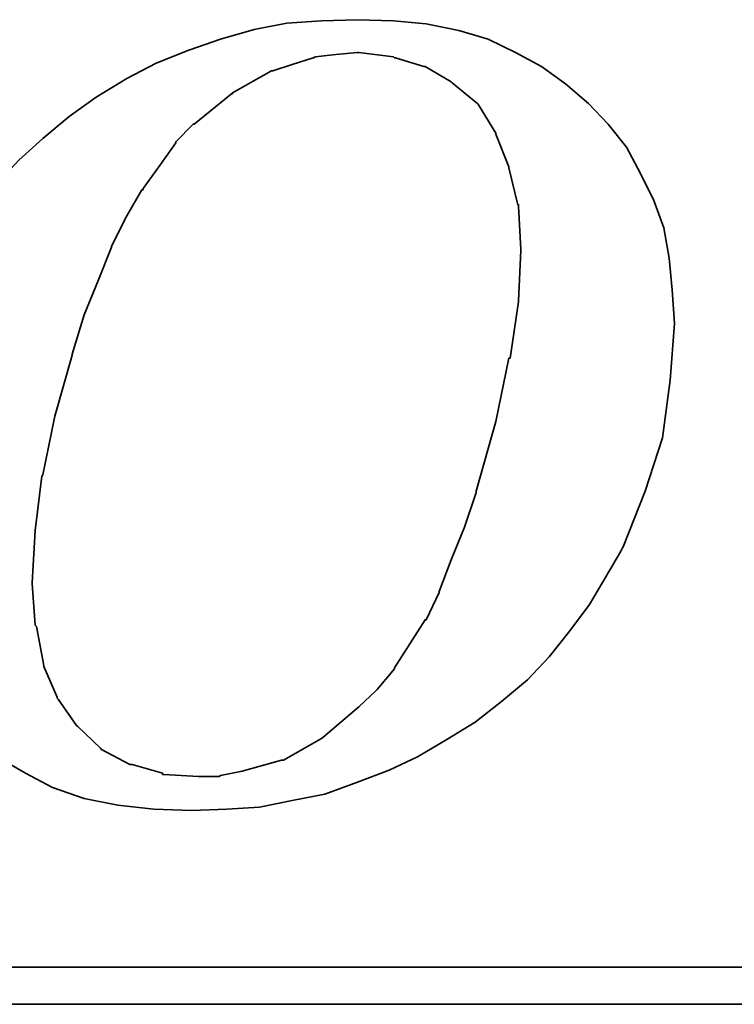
# Model space of a CAD drawing. Header units: millimetres. Extents: x -6 to 150, y -1 to 96.
# Tile 47 of 64: x 118.81 to 120.7, y 44.69 to 47.3. Entities that reach past the tile are written whole.
import ezdxf

# ---------------------------------------------------------------- set-up
doc = ezdxf.new("R2010")
doc.units = ezdxf.units.MM
doc.header["$LTSCALE"] = 0.1
doc.layers.add('layer 1', color=7, linetype='CONTINUOUS')

msp = doc.modelspace()

# ---------------------------------------------------------------- linework, layer by layer
at = {"layer": 'layer 1', "color": 1, "lineweight": 35}
for points, knots in [([(118.6411, 45.4512), (118.6411, 45.4512), (118.6927, 45.3966), (118.6927, 45.3966), (118.6927, 45.3966), (118.6927, 45.3966), (118.756, 45.3447), (118.756, 45.3447), (118.756, 45.3447), (118.756, 45.3447), (118.825, 45.3048), (118.825, 45.3048), (118.825, 45.3048), (118.825, 45.3048), (118.897, 45.267), (118.897, 45.267), (118.897, 45.267), (118.897, 45.267), (118.9804, 45.2382), (118.9804, 45.2382), (118.9804, 45.2382), (118.9804, 45.2382), (119.0698, 45.2208), (119.0698, 45.2208), (119.0698, 45.2208), (119.0698, 45.2208), (119.1649, 45.2094), (119.1649, 45.2094), (119.1649, 45.2094), (119.1649, 45.2094), (119.2654, 45.2064), (119.2654, 45.2064), (119.2654, 45.2064), (119.2654, 45.2064), (119.3578, 45.2094), (119.3578, 45.2094), (119.3578, 45.2094), (119.3578, 45.2094), (119.4439, 45.2154), (119.4439, 45.2154), (119.4439, 45.2154), (119.4439, 45.2154), (119.5303, 45.2325), (119.5303, 45.2325), (119.5303, 45.2325), (119.5303, 45.2325), (119.6167, 45.2496), (119.6167, 45.2496), (119.6167, 45.2496), (119.6167, 45.2496), (119.7031, 45.2814), (119.7031, 45.2814), (119.7031, 45.2814), (119.7031, 45.2814), (119.7865, 45.3132), (119.7865, 45.3132), (119.7865, 45.3132), (119.7865, 45.3132), (119.8615, 45.348), (119.8615, 45.348), (119.8615, 45.348), (119.8615, 45.348), (119.9395, 45.3936), (119.9395, 45.3936), (119.9395, 45.3936), (119.9395, 45.3936), (120.0145, 45.4398), (120.0145, 45.4398), (120.0145, 45.4398), (120.0145, 45.4398), (120.0835, 45.4944), (120.0835, 45.4944), (120.0835, 45.4944), (120.0835, 45.4944), (120.1522, 45.552), (120.1522, 45.552), (120.1522, 45.552), (120.1522, 45.552), (120.2098, 45.6123), (120.2098, 45.6123), (120.2098, 45.6123), (120.2098, 45.6123), (120.2647, 45.6816), (120.2647, 45.6816), (120.2647, 45.6816), (120.2647, 45.6816), (120.3163, 45.7506), (120.3163, 45.7506), (120.3163, 45.7506), (120.3163, 45.7506), (120.3625, 45.8286), (120.3625, 45.8286), (120.3625, 45.8286), (120.3625, 45.8286), (120.4057, 45.9036), (120.4057, 45.9036), (120.4057, 45.9036), (120.4057, 45.9036), (120.4636, 46.0503), (120.4636, 46.0503), (120.4636, 46.0503), (120.4636, 46.0503), (120.5095, 46.191), (120.5095, 46.191), (120.5095, 46.191), (120.5095, 46.191), (120.5293, 46.344), (120.5293, 46.344), (120.5293, 46.344), (120.5293, 46.344), (120.541, 46.4934), (120.541, 46.4934), (120.541, 46.4934), (120.541, 46.4934), (120.535, 46.5828), (120.535, 46.5828), (120.535, 46.5828), (120.535, 46.5828), (120.5266, 46.6662), (120.5266, 46.6662), (120.5266, 46.6662), (120.5266, 46.6662), (120.5125, 46.7466), (120.5125, 46.7466), (120.5125, 46.7466), (120.5125, 46.7466), (120.4861, 46.8186), (120.4861, 46.8186), (120.4861, 46.8186), (120.4861, 46.8186), (120.4516, 46.8906), (120.4516, 46.8906), (120.4516, 46.8906), (120.4516, 46.8906), (120.4141, 46.9599), (120.4141, 46.9599), (120.4141, 46.9599), (120.4141, 46.9599), (120.3655, 47.0202), (120.3655, 47.0202), (120.3655, 47.0202), (120.3655, 47.0202), (120.3136, 47.0751), (120.3136, 47.0751), (120.3136, 47.0751), (120.3136, 47.0751), (120.2533, 47.127), (120.2533, 47.127), (120.2533, 47.127), (120.2533, 47.127), (120.1897, 47.1732), (120.1897, 47.1732), (120.1897, 47.1732), (120.1897, 47.1732), (120.1207, 47.2104), (120.1207, 47.2104), (120.1207, 47.2104), (120.1207, 47.2104), (120.0487, 47.2449), (120.0487, 47.2449), (120.0487, 47.2449), (120.0487, 47.2449), (119.9713, 47.268), (119.9713, 47.268), (119.9713, 47.268), (119.9713, 47.268), (119.8846, 47.2854), (119.8846, 47.2854), (119.8846, 47.2854), (119.8846, 47.2854), (119.7982, 47.2938), (119.7982, 47.2938), (119.7982, 47.2938), (119.7982, 47.2938), (119.7031, 47.2968), (119.7031, 47.2968), (119.7031, 47.2968), (119.7031, 47.2968), (119.608, 47.2938), (119.608, 47.2938), (119.608, 47.2938), (119.608, 47.2938), (119.5162, 47.2878), (119.5162, 47.2878), (119.5162, 47.2878), (119.5162, 47.2878), (119.4295, 47.271), (119.4295, 47.271), (119.4295, 47.271), (119.4295, 47.271), (119.3404, 47.2449), (119.3404, 47.2449), (119.3404, 47.2449), (119.3404, 47.2449), (119.257, 47.2164), (119.257, 47.2164), (119.257, 47.2164), (119.257, 47.2164), (119.1709, 47.1816), (119.1709, 47.1816), (119.1709, 47.1816), (119.1709, 47.1816), (119.0929, 47.1414), (119.0929, 47.1414), (119.0929, 47.1414), (119.0929, 47.1414), (119.0125, 47.0922), (119.0125, 47.0922), (119.0125, 47.0922), (119.0125, 47.0922), (118.9405, 47.0406), (118.9405, 47.0406), (118.9405, 47.0406), (118.9405, 47.0406), (118.8712, 46.983), (118.8712, 46.983), (118.8712, 46.983), (118.8712, 46.983), (118.8079, 46.9254), (118.8079, 46.9254), (118.8079, 46.9254), (118.8079, 46.9254), (118.7503, 46.8648), (118.7503, 46.8648), (118.7503, 46.8648), (118.7503, 46.8648), (118.6957, 46.7958), (118.6957, 46.7958), (118.6957, 46.7958), (118.6957, 46.7958), (118.6465, 46.7325), (118.6465, 46.7325), (118.6465, 46.7325), (118.6465, 46.7325), (118.6063, 46.6602), (118.6063, 46.6602), (118.6063, 46.6602), (118.6063, 46.6602), (118.5721, 46.5888), (118.5721, 46.5888), (118.5721, 46.5888), (118.5721, 46.5888), (118.5085, 46.4388), (118.5085, 46.4388), (118.5085, 46.4388), (118.5085, 46.4388), (118.4653, 46.2975), (118.4653, 46.2975), (118.4653, 46.2975), (118.4653, 46.2975), (118.4425, 46.1598), (118.4425, 46.1598), (118.4425, 46.1598), (118.4425, 46.1598), (118.4311, 46.0272), (118.4311, 46.0272), (118.4311, 46.0272), (118.4311, 46.0272), (118.4365, 45.9468), (118.4365, 45.9468), (118.4365, 45.9468), (118.4365, 45.9468), (118.4455, 45.8688), (118.4455, 45.8688), (118.4455, 45.8688), (118.4455, 45.8688), (118.4479, 45.8688), (118.4479, 45.8688), (118.4479, 45.8688), (118.4479, 45.8688), (118.4599, 45.7884), (118.4599, 45.7884), (118.4599, 45.7884), (118.4599, 45.7884), (118.4857, 45.7161), (118.4857, 45.7161), (118.4857, 45.7161), (118.4857, 45.7161), (118.5145, 45.6471), (118.5145, 45.6471), (118.5145, 45.6471), (118.5145, 45.6471), (118.5487, 45.5778), (118.5487, 45.5778), (118.5487, 45.5778), (118.5487, 45.5778), (118.5919, 45.5148), (118.5919, 45.5148), (118.5919, 45.5148), (118.5919, 45.5148), (118.6411, 45.4512), (118.6411, 45.4512)], [0, 0, 0, 0, 0.013699, 0.013699, 0.013699, 0.013699, 0.027397, 0.027397, 0.027397, 0.027397, 0.041096, 0.041096, 0.041096, 0.041096, 0.054795, 0.054795, 0.054795, 0.054795, 0.068493, 0.068493, 0.068493, 0.068493, 0.082192, 0.082192, 0.082192, 0.082192, 0.09589, 0.09589, 0.09589, 0.09589, 0.109589, 0.109589, 0.109589, 0.109589, 0.123288, 0.123288, 0.123288, 0.123288, 0.136986, 0.136986, 0.136986, 0.136986, 0.150685, 0.150685, 0.150685, 0.150685, 0.164384, 0.164384, 0.164384, 0.164384, 0.178082, 0.178082, 0.178082, 0.178082, 0.191781, 0.191781, 0.191781, 0.191781, 0.205479, 0.205479, 0.205479, 0.205479, 0.219178, 0.219178, 0.219178, 0.219178, 0.232877, 0.232877, 0.232877, 0.232877, 0.246575, 0.246575, 0.246575, 0.246575, 0.260274, 0.260274, 0.260274, 0.260274, 0.273973, 0.273973, 0.273973, 0.273973, 0.287671, 0.287671, 0.287671, 0.287671, 0.30137, 0.30137, 0.30137, 0.30137, 0.315068, 0.315068, 0.315068, 0.315069, 0.328767, 0.328767, 0.328767, 0.328767, 0.342466, 0.342466, 0.342466, 0.342466, 0.356164, 0.356164, 0.356164, 0.356164, 0.369863, 0.369863, 0.369863, 0.369863, 0.383562, 0.383562, 0.383562, 0.383562, 0.39726, 0.39726, 0.39726, 0.39726, 0.410959, 0.410959, 0.410959, 0.410959, 0.424658, 0.424658, 0.424658, 0.424658, 0.438356, 0.438356, 0.438356, 0.438356, 0.452055, 0.452055, 0.452055, 0.452055, 0.465753, 0.465753, 0.465753, 0.465753, 0.479452, 0.479452, 0.479452, 0.479452, 0.493151, 0.493151, 0.493151, 0.493151, 0.506849, 0.506849, 0.506849, 0.506849, 0.520548, 0.520548, 0.520548, 0.520548, 0.534247, 0.534247, 0.534247, 0.534247, 0.547945, 0.547945, 0.547945, 0.547945, 0.561644, 0.561644, 0.561644, 0.561644, 0.575342, 0.575342, 0.575342, 0.575342, 0.589041, 0.589041, 0.589041, 0.589041, 0.60274, 0.60274, 0.60274, 0.60274, 0.616438, 0.616438, 0.616438, 0.616438, 0.630137, 0.630137, 0.630137, 0.630137, 0.643836, 0.643836, 0.643836, 0.643836, 0.657534, 0.657534, 0.657534, 0.657534, 0.671233, 0.671233, 0.671233, 0.671233, 0.684932, 0.684932, 0.684932, 0.684932, 0.69863, 0.69863, 0.69863, 0.69863, 0.712329, 0.712329, 0.712329, 0.712329, 0.726027, 0.726027, 0.726027, 0.726027, 0.739726, 0.739726, 0.739726, 0.739726, 0.753425, 0.753425, 0.753425, 0.753425, 0.767123, 0.767123, 0.767123, 0.767123, 0.780822, 0.780822, 0.780822, 0.780822, 0.794521, 0.794521, 0.794521, 0.794521, 0.808219, 0.808219, 0.808219, 0.808219, 0.821918, 0.821918, 0.821918, 0.821918, 0.835616, 0.835616, 0.835616, 0.835616, 0.849315, 0.849315, 0.849315, 0.849315, 0.863014, 0.863014, 0.863014, 0.863014, 0.876712, 0.876712, 0.876712, 0.876712, 0.890411, 0.890411, 0.890411, 0.890411, 0.90411, 0.90411, 0.90411, 0.90411, 0.917808, 0.917808, 0.917808, 0.917808, 0.931507, 0.931507, 0.931507, 0.931507, 0.945205, 0.945205, 0.945205, 0.945205, 0.958904, 0.958904, 0.958904, 0.958904, 0.972603, 0.972603, 0.972603, 0.972603, 0.986301, 0.986301, 0.986301, 0.986301, 1, 1, 1, 1]), ([(118.9489, 46.413), (118.9489, 46.413), (118.9804, 46.5168), (118.9804, 46.5168), (118.9804, 46.5168), (118.9804, 46.5168), (119.0179, 46.6089), (119.0179, 46.6089), (119.0179, 46.6089), (119.0179, 46.6089), (119.0524, 46.695), (119.0524, 46.695), (119.0524, 46.695), (119.0524, 46.695), (119.0524, 46.698), (119.0524, 46.698), (119.0524, 46.698), (119.0524, 46.698), (119.0929, 46.7784), (119.0929, 46.7784), (119.0929, 46.7784), (119.0929, 46.7784), (119.1331, 46.8474), (119.1331, 46.8474), (119.1331, 46.8474), (119.1331, 46.8474), (119.1361, 46.8474), (119.1361, 46.8474), (119.1361, 46.8474), (119.1361, 46.8474), (119.1361, 46.8504), (119.1361, 46.8504), (119.1361, 46.8504), (119.1361, 46.8504), (119.182, 46.9137), (119.182, 46.9137), (119.182, 46.9137), (119.182, 46.9137), (119.2225, 46.9716), (119.2225, 46.9716), (119.2225, 46.9716), (119.2225, 46.9716), (119.2225, 46.974), (119.2225, 46.974), (119.2225, 46.974), (119.2225, 46.974), (119.2684, 47.0202), (119.2684, 47.0202), (119.2684, 47.0202), (119.2684, 47.0202), (119.2714, 47.0202), (119.2714, 47.0202), (119.2714, 47.0202), (119.2714, 47.0202), (119.3695, 47.1012), (119.3695, 47.1012), (119.3695, 47.1012), (119.3695, 47.1012), (119.3725, 47.1012), (119.3725, 47.1012), (119.3725, 47.1012), (119.3725, 47.1012), (119.3725, 47.1036), (119.3725, 47.1036), (119.3725, 47.1036), (119.3725, 47.1036), (119.4757, 47.1612), (119.4757, 47.1612), (119.4757, 47.1612), (119.4757, 47.1612), (119.479, 47.1612), (119.479, 47.1612), (119.479, 47.1612), (119.479, 47.1612), (119.5303, 47.1786), (119.5303, 47.1786), (119.5303, 47.1786), (119.5303, 47.1786), (119.5855, 47.196), (119.5855, 47.196), (119.5855, 47.196), (119.5855, 47.196), (119.5879, 47.196), (119.5879, 47.196), (119.5879, 47.196), (119.5879, 47.196), (119.5909, 47.199), (119.5909, 47.199), (119.5909, 47.199), (119.5909, 47.199), (119.6455, 47.2044), (119.6455, 47.2044), (119.6455, 47.2044), (119.6455, 47.2044), (119.7031, 47.2104), (119.7031, 47.2104), (119.7031, 47.2104), (119.7031, 47.2104), (119.7061, 47.2104), (119.7061, 47.2104), (119.7061, 47.2104), (119.7061, 47.2104), (119.7982, 47.199), (119.7982, 47.199), (119.7982, 47.199), (119.7982, 47.199), (119.8009, 47.196), (119.8009, 47.196), (119.8009, 47.196), (119.8009, 47.196), (119.8039, 47.196), (119.8039, 47.196), (119.8039, 47.196), (119.8039, 47.196), (119.8786, 47.1732), (119.8786, 47.1732), (119.8786, 47.1732), (119.8786, 47.1732), (119.8816, 47.1732), (119.8816, 47.1732), (119.8816, 47.1732), (119.8816, 47.1732), (119.9506, 47.1324), (119.9506, 47.1324), (119.9506, 47.1324), (119.9506, 47.1324), (119.9536, 47.13), (119.9536, 47.13), (119.9536, 47.13), (119.9536, 47.13), (120.0169, 47.0778), (120.0169, 47.0778), (120.0169, 47.0778), (120.0169, 47.0778), (120.0199, 47.0751), (120.0199, 47.0751), (120.0199, 47.0751), (120.0199, 47.0751), (120.0229, 47.0721), (120.0229, 47.0721), (120.0229, 47.0721), (120.0229, 47.0721), (120.0691, 46.9971), (120.0691, 46.9971), (120.0691, 46.9971), (120.0691, 46.9971), (120.0691, 46.9944), (120.0691, 46.9944), (120.0691, 46.9944), (120.0691, 46.9944), (120.1033, 46.908), (120.1033, 46.908), (120.1033, 46.908), (120.1033, 46.908), (120.1033, 46.905), (120.1033, 46.905), (120.1033, 46.905), (120.1033, 46.905), (120.1267, 46.8075), (120.1267, 46.8075), (120.1267, 46.8075), (120.1267, 46.8075), (120.1291, 46.8075), (120.1291, 46.8075), (120.1291, 46.8075), (120.1291, 46.8075), (120.1291, 46.8042), (120.1291, 46.8042), (120.1291, 46.8042), (120.1291, 46.8042), (120.1351, 46.689), (120.1351, 46.689), (120.1351, 46.689), (120.1351, 46.689), (120.1351, 46.6863), (120.1351, 46.6863), (120.1351, 46.6863), (120.1351, 46.6863), (120.1291, 46.554), (120.1291, 46.554), (120.1291, 46.554), (120.1291, 46.554), (120.1291, 46.551), (120.1291, 46.551), (120.1291, 46.551), (120.1291, 46.551), (120.1063, 46.4016), (120.1063, 46.4016), (120.1063, 46.4016), (120.1063, 46.4016), (120.1033, 46.4016), (120.1033, 46.4016), (120.1033, 46.4016), (120.1033, 46.4016), (120.0691, 46.2342), (120.0691, 46.2342), (120.0691, 46.2342), (120.0691, 46.2342), (120.0169, 46.0503), (120.0169, 46.0503), (120.0169, 46.0503), (120.0169, 46.0503), (120.0169, 46.047), (120.0169, 46.047), (120.0169, 46.047), (120.0169, 46.047), (119.9857, 45.9552), (119.9857, 45.9552), (119.9857, 45.9552), (119.9857, 45.9552), (119.9506, 45.8688), (119.9506, 45.8688), (119.9506, 45.8688), (119.9506, 45.8688), (119.9191, 45.7854), (119.9191, 45.7854), (119.9191, 45.7854), (119.9191, 45.7854), (119.9191, 45.7824), (119.9191, 45.7824), (119.9191, 45.7824), (119.9191, 45.7824), (119.8846, 45.7104), (119.8846, 45.7104), (119.8846, 45.7104), (119.8846, 45.7104), (119.8816, 45.7104), (119.8816, 45.7104), (119.8816, 45.7104), (119.8816, 45.7104), (119.8417, 45.6471), (119.8417, 45.6471), (119.8417, 45.6471), (119.8417, 45.6471), (119.8009, 45.5838), (119.8009, 45.5838), (119.8009, 45.5838), (119.8009, 45.5838), (119.8009, 45.5808), (119.8009, 45.5808), (119.8009, 45.5808), (119.8009, 45.5808), (119.7553, 45.5262), (119.7553, 45.5262), (119.7553, 45.5262), (119.7553, 45.5262), (119.7523, 45.5232), (119.7523, 45.5232), (119.7523, 45.5232), (119.7523, 45.5232), (119.7061, 45.48), (119.7061, 45.48), (119.7061, 45.48), (119.7061, 45.48), (119.6113, 45.3993), (119.6113, 45.3993), (119.6113, 45.3993), (119.6113, 45.3993), (119.608, 45.3966), (119.608, 45.3966), (119.608, 45.3966), (119.608, 45.3966), (119.5075, 45.339), (119.5075, 45.339), (119.5075, 45.339), (119.5075, 45.339), (119.5045, 45.339), (119.5045, 45.339), (119.5045, 45.339), (119.5045, 45.339), (119.5018, 45.339), (119.5018, 45.339), (119.5018, 45.339), (119.5018, 45.339), (119.3983, 45.3102), (119.3983, 45.3102), (119.3983, 45.3102), (119.3983, 45.3102), (119.3404, 45.2985), (119.3404, 45.2985), (119.3404, 45.2985), (119.3404, 45.2985), (119.3374, 45.2958), (119.3374, 45.2958), (119.3374, 45.2958), (119.3374, 45.2958), (119.3347, 45.2958), (119.3347, 45.2958), (119.3347, 45.2958), (119.3347, 45.2958), (119.2828, 45.2958), (119.2828, 45.2958), (119.2828, 45.2958), (119.2828, 45.2958), (119.1907, 45.3015), (119.1907, 45.3015), (119.1907, 45.3015), (119.1907, 45.3015), (119.1877, 45.3015), (119.1877, 45.3015), (119.1877, 45.3015), (119.1877, 45.3015), (119.1877, 45.3048), (119.1877, 45.3048), (119.1877, 45.3048), (119.1877, 45.3048), (119.1073, 45.3276), (119.1073, 45.3276), (119.1073, 45.3276), (119.1073, 45.3276), (119.1043, 45.3276), (119.1043, 45.3276), (119.1043, 45.3276), (119.1043, 45.3276), (119.1013, 45.3276), (119.1013, 45.3276), (119.1013, 45.3276), (119.1013, 45.3276), (119.0266, 45.3678), (119.0266, 45.3678), (119.0266, 45.3678), (119.0266, 45.3678), (119.0236, 45.3708), (119.0236, 45.3708), (119.0236, 45.3708), (119.0236, 45.3708), (118.9633, 45.4284), (118.9633, 45.4284), (118.9633, 45.4284), (118.9633, 45.4284), (118.9603, 45.4314), (118.9603, 45.4314), (118.9603, 45.4314), (118.9603, 45.4314), (118.9117, 45.5004), (118.9117, 45.5004), (118.9117, 45.5004), (118.9117, 45.5004), (118.9087, 45.5034), (118.9087, 45.5034), (118.9087, 45.5034), (118.9087, 45.5034), (118.9087, 45.5058), (118.9087, 45.5058), (118.9087, 45.5058), (118.9087, 45.5058), (118.8739, 45.5868), (118.8739, 45.5868), (118.8739, 45.5868), (118.8739, 45.5868), (118.8739, 45.5898), (118.8739, 45.5898), (118.8739, 45.5898), (118.8739, 45.5898), (118.8541, 45.693), (118.8541, 45.693), (118.8541, 45.693), (118.8541, 45.693), (118.8511, 45.696), (118.8511, 45.696), (118.8511, 45.696), (118.8511, 45.696), (118.8427, 45.8052), (118.8427, 45.8052), (118.8427, 45.8052), (118.8427, 45.8052), (118.8427, 45.8082), (118.8427, 45.8082), (118.8427, 45.8082), (118.8427, 45.8082), (118.8511, 45.9468), (118.8511, 45.9468), (118.8511, 45.9468), (118.8511, 45.9468), (118.8682, 46.0902), (118.8682, 46.0902), (118.8682, 46.0902), (118.8682, 46.0902), (118.8712, 46.0932), (118.8712, 46.0932), (118.8712, 46.0932), (118.8712, 46.0932), (118.903, 46.2486), (118.903, 46.2486), (118.903, 46.2486), (118.903, 46.2486), (118.9489, 46.41), (118.9489, 46.41), (118.9489, 46.41), (118.9489, 46.41), (118.9489, 46.413), (118.9489, 46.413)], [0, 0, 0, 0, 0.010204, 0.010204, 0.010204, 0.010204, 0.020408, 0.020408, 0.020408, 0.020408, 0.030612, 0.030612, 0.030612, 0.030612, 0.040816, 0.040816, 0.040816, 0.040816, 0.05102, 0.05102, 0.05102, 0.05102, 0.061224, 0.061224, 0.061224, 0.061224, 0.071429, 0.071429, 0.071429, 0.071429, 0.081633, 0.081633, 0.081633, 0.081633, 0.091837, 0.091837, 0.091837, 0.091837, 0.102041, 0.102041, 0.102041, 0.102041, 0.112245, 0.112245, 0.112245, 0.112245, 0.122449, 0.122449, 0.122449, 0.122449, 0.132653, 0.132653, 0.132653, 0.132653, 0.142857, 0.142857, 0.142857, 0.142857, 0.153061, 0.153061, 0.153061, 0.153061, 0.163265, 0.163265, 0.163265, 0.163265, 0.173469, 0.173469, 0.173469, 0.173469, 0.183673, 0.183673, 0.183673, 0.183673, 0.193878, 0.193878, 0.193878, 0.193878, 0.204082, 0.204082, 0.204082, 0.204082, 0.214286, 0.214286, 0.214286, 0.214286, 0.22449, 0.22449, 0.22449, 0.22449, 0.234694, 0.234694, 0.234694, 0.234694, 0.244898, 0.244898, 0.244898, 0.244898, 0.255102, 0.255102, 0.255102, 0.255102, 0.265306, 0.265306, 0.265306, 0.265306, 0.27551, 0.27551, 0.27551, 0.27551, 0.285714, 0.285714, 0.285714, 0.285714, 0.295918, 0.295918, 0.295918, 0.295918, 0.306122, 0.306122, 0.306122, 0.306122, 0.316327, 0.316327, 0.316327, 0.316327, 0.326531, 0.326531, 0.326531, 0.326531, 0.336735, 0.336735, 0.336735, 0.336735, 0.346939, 0.346939, 0.346939, 0.346939, 0.357143, 0.357143, 0.357143, 0.357143, 0.367347, 0.367347, 0.367347, 0.367347, 0.377551, 0.377551, 0.377551, 0.377551, 0.387755, 0.387755, 0.387755, 0.387755, 0.397959, 0.397959, 0.397959, 0.397959, 0.408163, 0.408163, 0.408163, 0.408163, 0.418367, 0.418367, 0.418367, 0.418367, 0.428571, 0.428571, 0.428571, 0.428571, 0.438776, 0.438776, 0.438776, 0.438776, 0.44898, 0.44898, 0.44898, 0.44898, 0.459184, 0.459184, 0.459184, 0.459184, 0.469388, 0.469388, 0.469388, 0.469388, 0.479592, 0.479592, 0.479592, 0.479592, 0.489796, 0.489796, 0.489796, 0.489796, 0.5, 0.5, 0.5, 0.5, 0.510204, 0.510204, 0.510204, 0.510204, 0.520408, 0.520408, 0.520408, 0.520408, 0.530612, 0.530612, 0.530612, 0.530612, 0.540816, 0.540816, 0.540816, 0.540816, 0.55102, 0.55102, 0.55102, 0.55102, 0.561224, 0.561224, 0.561224, 0.561224, 0.571429, 0.571429, 0.571429, 0.571429, 0.581633, 0.581633, 0.581633, 0.581633, 0.591837, 0.591837, 0.591837, 0.591837, 0.602041, 0.602041, 0.602041, 0.602041, 0.612245, 0.612245, 0.612245, 0.612245, 0.622449, 0.622449, 0.622449, 0.622449, 0.632653, 0.632653, 0.632653, 0.632653, 0.642857, 0.642857, 0.642857, 0.642857, 0.653061, 0.653061, 0.653061, 0.653061, 0.663265, 0.663265, 0.663265, 0.663265, 0.673469, 0.673469, 0.673469, 0.673469, 0.683673, 0.683673, 0.683673, 0.683673, 0.693878, 0.693878, 0.693878, 0.693878, 0.704082, 0.704082, 0.704082, 0.704082, 0.714286, 0.714286, 0.714286, 0.714286, 0.72449, 0.72449, 0.72449, 0.72449, 0.734694, 0.734694, 0.734694, 0.734694, 0.744898, 0.744898, 0.744898, 0.744898, 0.755102, 0.755102, 0.755102, 0.755102, 0.765306, 0.765306, 0.765306, 0.765306, 0.77551, 0.77551, 0.77551, 0.77551, 0.785714, 0.785714, 0.785714, 0.785714, 0.795918, 0.795918, 0.795918, 0.795918, 0.806122, 0.806122, 0.806122, 0.806122, 0.816327, 0.816327, 0.816327, 0.816327, 0.826531, 0.826531, 0.826531, 0.826531, 0.836735, 0.836735, 0.836735, 0.836735, 0.846939, 0.846939, 0.846939, 0.846939, 0.857143, 0.857143, 0.857143, 0.857143, 0.867347, 0.867347, 0.867347, 0.867347, 0.877551, 0.877551, 0.877551, 0.877551, 0.887755, 0.887755, 0.887755, 0.887755, 0.897959, 0.897959, 0.897959, 0.897959, 0.908163, 0.908163, 0.908163, 0.908163, 0.918367, 0.918367, 0.918367, 0.918367, 0.928571, 0.928571, 0.928571, 0.928571, 0.938776, 0.938776, 0.938776, 0.938776, 0.94898, 0.94898, 0.94898, 0.94898, 0.959184, 0.959184, 0.959184, 0.959184, 0.969388, 0.969388, 0.969388, 0.969388, 0.979592, 0.979592, 0.979592, 0.979592, 0.989796, 0.989796, 0.989796, 0.989796, 1, 1, 1, 1]), ([(129.1114, 45.1518), (129.1114, 45.1518), (129.1114, 44.8149), (129.1114, 44.8149), (129.1114, 44.8149), (129.1114, 44.8149), (129.1114, 44.7918), (129.1114, 44.7918), (129.1114, 44.7918), (129.1114, 44.7918), (129.0883, 44.7918), (129.0883, 44.7918), (129.0883, 44.7918), (129.0883, 44.7918), (109.4029, 44.7918), (109.4029, 44.7918), (109.4029, 44.7918), (109.4029, 44.7918), (109.4029, 44.694), (109.4029, 44.694), (109.4029, 44.694), (109.4029, 44.694), (129.9493, 44.694), (129.9493, 44.694), (129.9493, 44.694), (129.9493, 44.694), (129.1114, 45.1518), (129.1114, 45.1518)], [0, 0, 0, 0, 0.142857, 0.142857, 0.142857, 0.142857, 0.285714, 0.285714, 0.285714, 0.285714, 0.428571, 0.428571, 0.428571, 0.428571, 0.571429, 0.571429, 0.571429, 0.571429, 0.714286, 0.714286, 0.714286, 0.714286, 0.857143, 0.857143, 0.857143, 0.857143, 1, 1, 1, 1])]:
    msp.add_open_spline(points, degree=3, knots=knots, dxfattribs=at)

doc.saveas('drawing.dxf')
